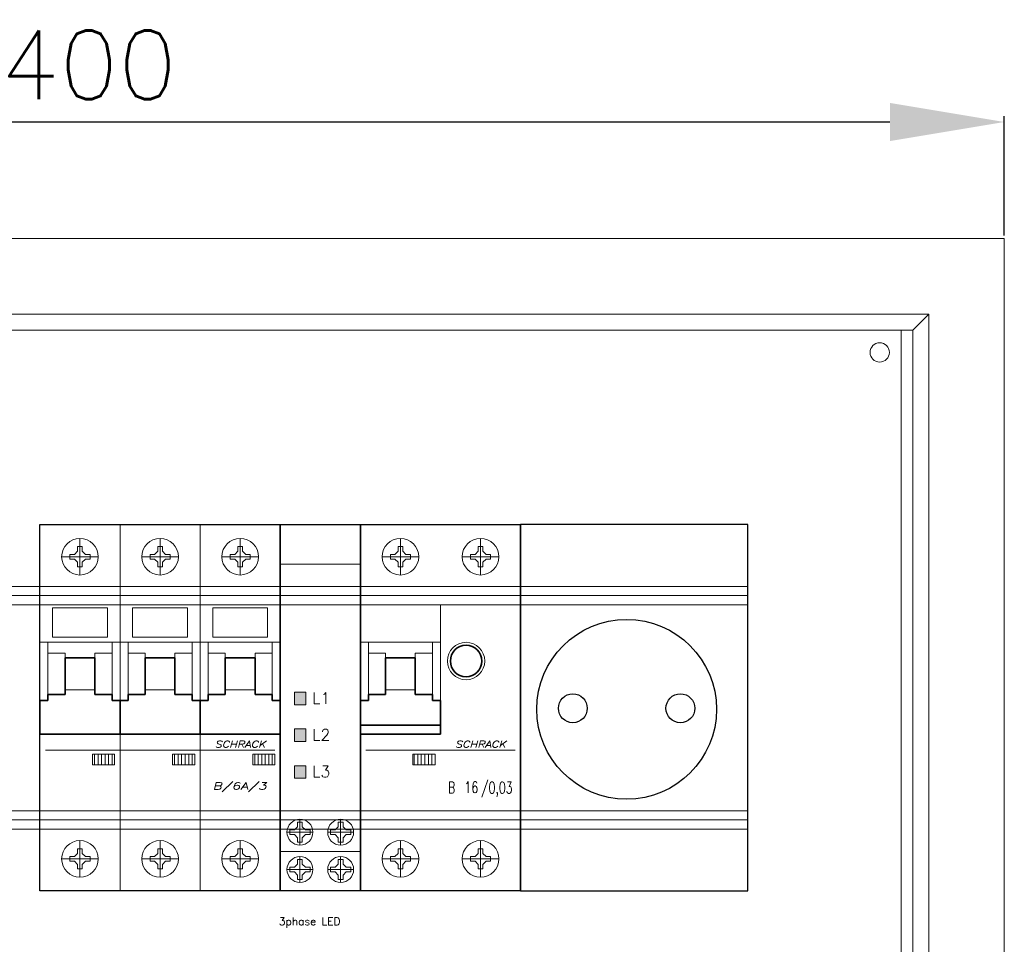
# Model space of a CAD drawing. Extents: x -286 to 6751, y -6190 to 318.
# Tile 6 of 7: x 5866 to 6081, y -4273 to -4071. Entities that reach past the tile are written whole.
import ezdxf
from ezdxf.enums import TextEntityAlignment as Align

# ---------------------------------------------------------------- set-up
doc = ezdxf.new("R2010")
doc.units = 0
doc.layers.get('defpoints').update_dxf_attribs({"color": 8})
for name, color, linetype in [('schrack-additional', 7, 'Continuous'), ('schrack-descr', 7, 'Continuous'), ('schrack-terminal', 7, 'Continuous')]:
    doc.layers.add(name, color=color, linetype=linetype)
for name, color, linetype, lineweight in [('schrack-details', 4, 'Continuous', 5), ('schrack-movparts', 5, 'Continuous', 35), ('schrack-others', 2, 'Continuous', 13), ('schrack-outline', 1, 'Continuous', 25)]:
    doc.layers.add(name, color=color, linetype=linetype, lineweight=lineweight)
doc.styles.add('logo', font='romans.shx', dxfattribs={"oblique": 15, "height": 1.5})
doc.styles.add('OPISMAŁY', font='simplex.shx', dxfattribs={"width": 0.7, "height": 2.5})
doc.styles.get("Standard").update_dxf_attribs({"font": 'romans.shx'})
doc.styles.add('styl', font='romans.shx')
doc.dimstyles.new('ISO-25', dxfattribs={"dimtxt": 2.5, "dimasz": 2.5, "dimexe": 1.25, "dimexo": 0.625, "dimtad": 1, "dimtxsty": 'Standard', "dimcen": 2.5, "dimadec": 0, "dimazin": 0, "dimtfac": 1, "dimtmove": 0, "dimatfit": 3, "dimfxl": 0, "dimarcsym": 0})
pattern_1 = [(90, (69772983.81142011, 70824706.6273988), (-0.79375, 1.665334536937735e-16), [])]

# ---------------------------------------------------------------- blocks, each defined once
blk = doc.blocks.new('c_phase_indic_3_v')
at = {"layer": 'schrack-details'}
h = blk.add_hatch(color=256, dxfattribs=at)
h.dxf.hatch_style = 1
h.set_gradient(color1=(0, 204, 51), color2=(255, 255, 0), tint=1)
h.paths.add_polyline_path([(5.623067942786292, 25.88619144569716), (3.087796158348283, 25.88619144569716), (3.087796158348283, 23.15391919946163), (5.623067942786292, 23.15391919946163)])
h.paths.add_polyline_path([(3.087796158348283, 15.14229370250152), (5.623067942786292, 15.14229370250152), (5.623067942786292, 17.87456594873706), (3.087796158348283, 17.87456594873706)])
h.paths.add_polyline_path([(5.623067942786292, 9.86294045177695), (3.087796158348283, 9.86294045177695), (3.087796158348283, 7.130668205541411), (5.623067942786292, 7.130668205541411)])
for p, q in [((4.305183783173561, -7.508133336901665), (4.305183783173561, -1.842564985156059)), ((13.19481621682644, -7.508133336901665), (13.19481621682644, -1.842564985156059)), ((2.105183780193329, -4.160349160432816), (2.105183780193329, -4.675349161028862)), ((3.101914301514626, -4.160349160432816), (2.105183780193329, -4.160349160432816)), ((3.790183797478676, -3.472079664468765), (3.101914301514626, -4.160349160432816)), ((4.305183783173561, -2.475349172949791), (3.790183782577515, -2.475349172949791)), ((3.790183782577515, -2.475349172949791), (3.790183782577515, -3.472079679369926)), ((4.820183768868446, -2.475349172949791), (4.305183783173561, -2.475349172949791)), ((4.820183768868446, -3.472079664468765), (4.820183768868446, -2.475349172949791)), ((4.820183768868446, -3.472079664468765), (5.508453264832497, -4.160349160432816)), ((6.505183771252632, -4.160349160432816), (5.508453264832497, -4.160349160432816)), ((6.505183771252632, -4.675349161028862), (6.505183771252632, -4.160349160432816)), ((10.99481622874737, -4.160349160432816), (11.9915467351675, -4.160349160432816)), ((10.99481622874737, -4.675349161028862), (10.99481622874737, -4.160349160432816)), ((12.67981623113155, -3.472079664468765), (11.9915467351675, -4.160349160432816)), ((12.67981623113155, -3.472079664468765), (12.67981623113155, -2.475349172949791)), ((12.67981623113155, -2.475349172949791), (13.19481621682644, -2.475349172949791)), ((13.19481621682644, -2.475349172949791), (13.70981621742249, -2.475349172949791)), ((13.70981621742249, -2.475349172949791), (13.70981621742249, -3.472079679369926)), ((13.70981620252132, -3.472079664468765), (14.39808569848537, -4.160349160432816)), ((14.39808569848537, -4.160349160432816), (15.39481621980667, -4.160349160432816)), ((15.39481621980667, -4.160349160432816), (15.39481621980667, -4.675349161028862)), ((1.472399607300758, -4.675349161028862), (7.137967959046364, -4.675349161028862)), ((2.105183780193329, -4.675349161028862), (2.105183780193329, -5.190349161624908)), ((2.105183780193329, -5.190349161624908), (3.101914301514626, -5.190349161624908)), ((3.790183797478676, -5.878618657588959), (3.101914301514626, -5.190349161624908)), ((3.790183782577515, -5.878618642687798), (3.790183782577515, -6.875349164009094)), ((4.820183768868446, -5.878618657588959), (5.508453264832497, -5.190349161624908)), ((4.820183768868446, -6.875349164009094), (4.820183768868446, -5.878618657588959)), ((5.508453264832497, -5.190349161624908), (6.505183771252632, -5.190349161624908)), ((6.505183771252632, -5.190349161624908), (6.505183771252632, -4.675349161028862)), ((16.02760039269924, -4.675349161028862), (10.36203204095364, -4.675349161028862)), ((10.99481622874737, -5.190349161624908), (10.99481622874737, -4.675349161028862)), ((11.9915467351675, -5.190349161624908), (10.99481622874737, -5.190349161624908)), ((12.67981623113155, -5.878618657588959), (11.9915467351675, -5.190349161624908)), ((12.67981623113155, -6.875349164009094), (12.67981623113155, -5.878618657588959)), ((13.70981620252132, -5.878618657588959), (14.39808569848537, -5.190349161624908)), ((13.70981621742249, -5.878618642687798), (13.70981621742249, -6.875349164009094)), ((15.39481621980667, -5.190349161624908), (14.39808569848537, -5.190349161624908)), ((15.39481621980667, -4.675349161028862), (15.39481621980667, -5.190349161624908)), ((3.790183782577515, -6.875349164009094), (4.305183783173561, -6.875349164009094)), ((4.305183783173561, -6.875349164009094), (4.820183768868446, -6.875349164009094)), ((13.19481621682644, -6.875349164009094), (12.67981623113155, -6.875349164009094)), ((13.70981621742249, -6.875349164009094), (13.19481621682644, -6.875349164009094)), ((3.790183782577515, -10.62465088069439), (3.790183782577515, -11.62138138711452)), ((4.305183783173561, -10.62465088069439), (3.790183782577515, -10.62465088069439)), ((4.305183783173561, -15.65743504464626), (4.305183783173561, -9.991866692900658)), ((4.820183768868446, -10.62465088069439), (4.305183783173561, -10.62465088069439)), ((4.820183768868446, -11.62138137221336), (4.820183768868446, -10.62465088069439)), ((12.67981623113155, -10.62465088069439), (13.19481621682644, -10.62465088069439)), ((12.67981623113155, -11.62138137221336), (12.67981623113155, -10.62465088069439)), ((13.19481621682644, -15.65743504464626), (13.19481621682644, -9.991866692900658)), ((13.19481621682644, -10.62465088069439), (13.70981621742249, -10.62465088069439)), ((13.70981621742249, -10.62465088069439), (13.70981621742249, -11.62138138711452)), ((1.472399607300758, -12.82465086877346), (7.137967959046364, -12.82465086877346)), ((3.101914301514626, -12.30965086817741), (2.105183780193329, -12.30965086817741)), ((2.105183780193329, -12.30965086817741), (2.105183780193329, -12.82465086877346)), ((2.105183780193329, -12.82465086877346), (2.105183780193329, -13.33965086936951)), ((3.790183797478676, -11.62138137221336), (3.101914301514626, -12.30965086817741)), ((4.820183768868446, -11.62138137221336), (5.508453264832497, -12.30965086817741)), ((6.505183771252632, -12.30965086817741), (5.508453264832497, -12.30965086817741)), ((6.505183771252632, -12.82465086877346), (6.505183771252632, -12.30965086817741)), ((6.505183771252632, -13.33965086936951), (6.505183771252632, -12.82465086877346)), ((16.02760039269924, -12.82465086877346), (10.36203204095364, -12.82465086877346)), ((10.99481622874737, -12.82465086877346), (10.99481622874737, -12.30965086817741)), ((10.99481622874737, -12.30965086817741), (11.9915467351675, -12.30965086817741)), ((10.99481622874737, -13.33965086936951), (10.99481622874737, -12.82465086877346)), ((12.67981623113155, -11.62138137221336), (11.9915467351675, -12.30965086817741)), ((13.70981620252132, -11.62138137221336), (14.39808569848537, -12.30965086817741)), ((14.39808569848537, -12.30965086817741), (15.39481621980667, -12.30965086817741)), ((15.39481621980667, -12.30965086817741), (15.39481621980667, -12.82465086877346)), ((15.39481621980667, -12.82465086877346), (15.39481621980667, -13.33965086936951)), ((2.105183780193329, -13.33965086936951), (3.101914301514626, -13.33965086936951)), ((3.790183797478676, -14.02792036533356), (3.101914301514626, -13.33965086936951)), ((3.790183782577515, -14.0279203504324), (3.790183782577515, -15.02465087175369)), ((3.790183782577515, -15.02465087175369), (4.305183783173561, -15.02465087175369)), ((4.305183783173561, -15.02465087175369), (4.820183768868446, -15.02465087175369)), ((4.820183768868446, -14.02792036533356), (5.508453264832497, -13.33965086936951)), ((4.820183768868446, -15.02465087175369), (4.820183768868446, -14.02792036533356)), ((5.508453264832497, -13.33965086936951), (6.505183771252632, -13.33965086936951)), ((11.9915467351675, -13.33965086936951), (10.99481622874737, -13.33965086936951)), ((12.67981623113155, -14.02792036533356), (11.9915467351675, -13.33965086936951)), ((12.67981623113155, -15.02465087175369), (12.67981623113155, -14.02792036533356)), ((13.19481621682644, -15.02465087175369), (12.67981623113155, -15.02465087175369)), ((13.70981621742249, -15.02465087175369), (13.19481621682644, -15.02465087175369)), ((13.70981620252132, -14.02792036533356), (14.39808569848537, -13.33965086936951)), ((13.70981621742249, -14.0279203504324), (13.70981621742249, -15.02465087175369)), ((15.39481621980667, -13.33965086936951), (14.39808569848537, -13.33965086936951))]:
    blk.add_line(p, q, dxfattribs=at)
for points in [[(3.087796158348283, 25.88619144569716), (5.623067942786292, 25.88619144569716), (5.623067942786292, 23.15391919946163), (3.087796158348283, 23.15391919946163)], [(3.087796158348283, 17.87456594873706), (5.623067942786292, 17.87456594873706), (5.623067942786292, 15.14229370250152), (3.087796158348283, 15.14229370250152)], [(3.087796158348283, 9.86294045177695), (5.623067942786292, 9.86294045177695), (5.623067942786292, 7.130668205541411), (3.087796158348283, 7.130668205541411)]]:
    blk.add_lwpolyline(points, close=True, dxfattribs=at)
for centre in [(4.305183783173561, -4.675349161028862), (13.19481621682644, -4.675349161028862), (4.305183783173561, -12.82465086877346), (13.19481621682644, -12.82465086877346)]:
    blk.add_circle(centre, 2.832784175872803, dxfattribs=at)
at = {"layer": 'schrack-others'}
for p, q in [((17.49999998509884, 53.88173092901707), (0, 53.88173091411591)), ((0, 45.01828366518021), (17.5, 45.01828366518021)), ((17.5, 0), (0, 0)), ((17.49999998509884, -8.881730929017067), (0, -8.881730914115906))]:
    blk.add_line(p, q, dxfattribs=at)
at = {"layer": 'schrack-outline'}
for p, q in [((0, -17.5), (0, 62.5)), ((0, 62.5), (17.5, 62.5)), ((17.5, 62.5), (17.5, -17.5)), ((17.5, -17.5), (0, -17.5))]:
    blk.add_line(p, q, dxfattribs=at)
at = {"layer": 'schrack-additional', "style": 'styl'}
blk.add_attdef('ADDITIONAL', (-0.2995118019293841, -22.1136393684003), '', height=1.7, dxfattribs=at)
at = {"layer": 'schrack-descr', "style": 'styl'}
blk.add_attdef('DESCRIPTION', (-0.3109682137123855, -24.99538567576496), '', height=1.7, dxfattribs=at)
at = {"layer": 'schrack-details', "char_height": 2.5, "width": 3.728044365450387, "attachment_point": 1}
for s, insert in [('L1', (6.965687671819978, 25.84797757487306)), ('L2', (6.965687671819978, 17.83635207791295)), ('L3', (6.965687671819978, 9.824726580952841))]:
    blk.add_mtext(s, dxfattribs=dict(at, insert=insert))
at = {"layer": 'schrack-terminal', "style": 'styl'}
for tag in ['TERMINAL2', 'TERMINAL']:
    blk.add_attdef(tag, (-0.3323825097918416, -27.61041888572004), '', height=1.7, dxfattribs=at)
blk = doc.blocks.new('c_mccb_3_v')
at = {"layer": 'schrack-details'}
h = blk.add_hatch(dxfattribs=at)
h.set_pattern_fill('ANSI31', color=256, scale=0.25, angle=45, style=0)
h.set_pattern_definition(pattern_1)
h.paths.add_polyline_path([(11.48462606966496, 12.3936420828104), (11.48462606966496, 10.02787838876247), (16.32273769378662, 10.02787838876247), (16.32273769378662, 12.39364209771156)])
h = blk.add_hatch(dxfattribs=at)
h.set_pattern_fill('ANSI31', color=256, scale=0.25, angle=45, style=0)
h.set_pattern_definition([(90, (69773001.31142011, 70824706.6273988), (-0.79375, 1.665334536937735e-16), [])])
h.paths.add_polyline_path([(28.98462606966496, 12.39364209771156), (28.98462606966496, 10.02787838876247), (33.82273769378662, 10.02787838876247), (33.82273769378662, 12.39364209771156)])
h = blk.add_hatch(dxfattribs=at)
h.set_pattern_fill('ANSI31', color=256, scale=0.25, angle=45, style=0)
h.set_pattern_definition([(90, (69773018.81142011, 70824706.6273988), (-0.79375, 1.665334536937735e-16), [])])
h.paths.add_polyline_path([(46.48462605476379, 12.39364209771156), (46.48462608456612, 10.02787838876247), (51.32273769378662, 10.02787837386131), (51.32273769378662, 12.39364211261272)])
for p, q in [((8.75, 59.5), (8.75, 51.5)), ((26.25, 59.5), (26.25, 51.5)), ((43.75, 59.5), (43.75, 51.5)), ((6.550000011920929, 56.01500000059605), (6.550000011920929, 55.5)), ((7.546730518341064, 56.01500000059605), (6.550000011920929, 56.01500000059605)), ((8.235000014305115, 56.7032694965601), (7.546730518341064, 56.01500000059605)), ((8.75, 57.70000000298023), (8.235000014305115, 57.70000000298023)), ((8.235000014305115, 57.70000000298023), (8.235000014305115, 56.7032694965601)), ((9.265000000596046, 57.70000000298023), (8.75, 57.70000000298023)), ((9.265000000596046, 56.70326948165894), (9.265000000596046, 57.70000000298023)), ((9.264999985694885, 56.7032694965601), (9.953269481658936, 56.01500000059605)), ((10.95000000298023, 56.01500000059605), (9.953269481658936, 56.01500000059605)), ((10.95000000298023, 55.5), (10.95000000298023, 56.01500000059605)), ((24.05000001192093, 56.01500000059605), (24.05000001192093, 55.5)), ((25.04673051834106, 56.01500000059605), (24.05000001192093, 56.01500000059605)), ((25.73500001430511, 56.7032694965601), (25.04673051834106, 56.01500000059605)), ((26.25, 57.70000000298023), (25.73500001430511, 57.70000000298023)), ((25.73500001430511, 57.70000000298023), (25.73500001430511, 56.7032694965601)), ((26.76500000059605, 57.70000000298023), (26.25, 57.70000000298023)), ((26.76500000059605, 56.70326948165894), (26.76500000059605, 57.70000000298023)), ((26.76499998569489, 56.7032694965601), (27.45326948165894, 56.01500000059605)), ((28.45000000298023, 56.01500000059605), (27.45326948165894, 56.01500000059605)), ((28.45000000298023, 55.5), (28.45000000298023, 56.01500000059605)), ((42.54673051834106, 56.01500000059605), (41.55000001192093, 56.01500000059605)), ((41.55000001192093, 56.01500000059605), (41.55000001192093, 55.5)), ((43.23500001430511, 56.7032694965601), (42.54673051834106, 56.01500000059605)), ((43.23500001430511, 57.70000000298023), (43.23500001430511, 56.7032694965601)), ((43.75, 57.70000000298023), (43.23500001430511, 57.70000000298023)), ((44.26500000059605, 57.70000000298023), (43.75, 57.70000000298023)), ((44.26500000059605, 56.70326948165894), (44.26500000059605, 57.70000000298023)), ((44.26499998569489, 56.7032694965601), (44.95326948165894, 56.01500000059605)), ((45.95000000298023, 56.01500000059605), (44.95326948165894, 56.01500000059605)), ((45.95000000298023, 55.5), (45.95000000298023, 56.01500000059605)), ((12.75, 55.5), (4.75, 55.5)), ((6.550000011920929, 55.5), (6.550000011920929, 54.98499999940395)), ((6.550000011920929, 54.98499999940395), (7.546730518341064, 54.98499999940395)), ((8.235000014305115, 54.2967305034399), (7.546730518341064, 54.98499999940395)), ((8.235000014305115, 54.2967305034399), (8.235000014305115, 53.30000001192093)), ((9.264999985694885, 54.2967305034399), (9.953269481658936, 54.98499999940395)), ((9.265000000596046, 53.30000001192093), (9.265000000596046, 54.29673051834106)), ((9.953269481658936, 54.98499999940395), (10.95000000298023, 54.98499999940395)), ((10.95000000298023, 54.98499999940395), (10.95000000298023, 55.5)), ((30.25, 55.5), (22.25, 55.5)), ((24.05000001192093, 55.5), (24.05000001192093, 54.98499999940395)), ((24.05000001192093, 54.98499999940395), (25.04673051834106, 54.98499999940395)), ((25.73500001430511, 54.2967305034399), (25.04673051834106, 54.98499999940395)), ((25.73500001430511, 54.2967305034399), (25.73500001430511, 53.30000001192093)), ((26.76499998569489, 54.2967305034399), (27.45326948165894, 54.98499999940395)), ((26.76500000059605, 53.30000001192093), (26.76500000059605, 54.29673051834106)), ((27.45326948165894, 54.98499999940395), (28.45000000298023, 54.98499999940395)), ((28.45000000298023, 54.98499999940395), (28.45000000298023, 55.5)), ((47.75, 55.5), (39.75, 55.5)), ((41.55000001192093, 55.5), (41.55000001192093, 54.98499999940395)), ((41.55000001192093, 54.98499999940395), (42.54673051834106, 54.98499999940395)), ((43.23500001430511, 54.2967305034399), (42.54673051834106, 54.98499999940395)), ((43.23500001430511, 54.2967305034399), (43.23500001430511, 53.30000001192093)), ((44.26499998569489, 54.2967305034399), (44.95326948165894, 54.98499999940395)), ((44.26500000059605, 53.30000001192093), (44.26500000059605, 54.29673051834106)), ((44.95326948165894, 54.98499999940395), (45.95000000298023, 54.98499999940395)), ((45.95000000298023, 54.98499999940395), (45.95000000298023, 55.5)), ((8.235000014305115, 53.30000001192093), (8.75, 53.30000001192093)), ((8.75, 53.30000001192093), (9.265000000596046, 53.30000001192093)), ((25.73500001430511, 53.30000001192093), (26.25, 53.30000001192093)), ((26.25, 53.30000001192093), (26.76500000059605, 53.30000001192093)), ((43.23500001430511, 53.30000001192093), (43.75, 53.30000001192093)), ((43.75, 53.30000001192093), (44.26500000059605, 53.30000001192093)), ((0, 45.01828366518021), (17.5, 45.01828366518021)), ((2.75, 44.29999999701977), (2.75, 37.92648585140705)), ((2.75, 44.29999999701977), (14.75, 44.29999999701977)), ((14.75, 44.29999999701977), (14.75, 37.92648585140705)), ((17.5, 45.01828366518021), (35, 45.01828366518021)), ((20.25, 44.29999999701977), (20.25, 37.92648585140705)), ((20.25, 44.29999999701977), (32.25, 44.29999999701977)), ((32.25, 44.29999999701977), (32.25, 37.92648585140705)), ((35, 45.01828366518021), (52.5, 45.01828366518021)), ((37.75, 44.29999999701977), (49.75, 44.29999999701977)), ((37.75, 44.29999999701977), (37.75, 37.92648585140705)), ((49.75, 44.29999999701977), (49.75, 37.92648585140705)), ((1.490116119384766e-08, 36.79999999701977), (17.5, 36.79999999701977)), ((1.75, 36.79999999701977), (1.75, 25.43993033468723)), ((2.75, 37.92648585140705), (14.75, 37.92648585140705)), ((15.75, 36.79999999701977), (15.75, 25.43993033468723)), ((17.50000001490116, 36.79999999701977), (35, 36.79999999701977)), ((19.25, 36.79999999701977), (19.25, 25.43993033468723)), ((20.25, 37.92648585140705), (32.25, 37.92648585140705)), ((33.25, 36.79999999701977), (33.25, 25.43993033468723)), ((35.00000001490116, 36.79999999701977), (52.5, 36.79999999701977)), ((36.75, 36.79999999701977), (36.75, 25.43993033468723)), ((37.75, 37.92648585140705), (49.75, 37.92648585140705)), ((50.75, 36.79999999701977), (50.75, 25.43993033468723)), ((5.5, 34.43993033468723), (1.75, 34.43993033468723)), ((5.5, 33.43993033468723), (5.5, 34.43993033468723)), ((12, 34.43993033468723), (15.75, 34.43993033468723)), ((12, 33.43993033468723), (12, 34.43993033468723)), ((23, 34.43993033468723), (19.25, 34.43993033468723)), ((23, 33.43993033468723), (23, 34.43993033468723)), ((29.5, 34.43993033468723), (33.25, 34.43993033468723)), ((29.5, 33.43993033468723), (29.5, 34.43993033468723)), ((40.5, 34.43993033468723), (36.75, 34.43993033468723)), ((40.5, 33.43993033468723), (40.5, 34.43993033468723)), ((47, 33.43993033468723), (47, 34.43993033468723)), ((47, 34.43993033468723), (50.75, 34.43993033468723)), ((5.5, 26.43993033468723), (12, 26.43993033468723)), ((23, 26.43993033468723), (29.5, 26.43993033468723)), ((40.5, 26.43993033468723), (47, 26.43993033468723)), ((1.194631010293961, 13.21803447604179), (51.30536898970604, 13.21803447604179)), ((17.5, 0), (0, 0)), ((35, 0), (17.5, 0)), ((52.5, 0), (35, 0)), ((8.235000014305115, -9.296730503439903), (8.235000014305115, -8.300000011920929)), ((8.235000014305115, -8.300000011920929), (8.75, -8.300000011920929)), ((8.75, -14.5), (8.75, -6.5)), ((8.75, -8.300000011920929), (9.265000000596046, -8.300000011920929)), ((9.265000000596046, -8.300000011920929), (9.265000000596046, -9.296730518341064)), ((25.73500001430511, -9.296730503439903), (25.73500001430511, -8.300000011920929)), ((25.73500001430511, -8.300000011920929), (26.25, -8.300000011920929)), ((26.25, -14.5), (26.25, -6.5)), ((26.25, -8.300000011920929), (26.76500000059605, -8.300000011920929)), ((26.76500000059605, -8.300000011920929), (26.76500000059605, -9.296730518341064)), ((43.23500001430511, -8.300000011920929), (43.75, -8.300000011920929)), ((43.23500001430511, -9.296730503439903), (43.23500001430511, -8.300000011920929)), ((43.75, -14.5), (43.75, -6.5)), ((43.75, -8.300000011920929), (44.26500000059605, -8.300000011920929)), ((44.26500000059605, -8.300000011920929), (44.26500000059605, -9.296730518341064)), ((12.75, -10.5), (4.75, -10.5)), ((6.550000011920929, -9.984999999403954), (7.546730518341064, -9.984999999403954)), ((6.550000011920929, -10.5), (6.550000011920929, -9.984999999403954)), ((6.550000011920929, -11.01500000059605), (6.550000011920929, -10.5)), ((8.235000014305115, -9.296730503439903), (7.546730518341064, -9.984999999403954)), ((9.264999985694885, -9.296730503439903), (9.953269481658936, -9.984999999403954)), ((9.953269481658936, -9.984999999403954), (10.95000000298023, -9.984999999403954)), ((10.95000000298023, -9.984999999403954), (10.95000000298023, -10.5)), ((10.95000000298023, -10.5), (10.95000000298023, -11.01500000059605)), ((30.25, -10.5), (22.25, -10.5)), ((24.05000001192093, -9.984999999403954), (25.04673051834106, -9.984999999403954)), ((24.05000001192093, -10.5), (24.05000001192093, -9.984999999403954)), ((24.05000001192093, -11.01500000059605), (24.05000001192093, -10.5)), ((25.73500001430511, -9.296730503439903), (25.04673051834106, -9.984999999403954)), ((26.76499998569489, -9.296730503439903), (27.45326948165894, -9.984999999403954)), ((27.45326948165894, -9.984999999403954), (28.45000000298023, -9.984999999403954)), ((28.45000000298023, -9.984999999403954), (28.45000000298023, -10.5)), ((28.45000000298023, -10.5), (28.45000000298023, -11.01500000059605)), ((47.75, -10.5), (39.75, -10.5)), ((41.55000001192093, -10.5), (41.55000001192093, -9.984999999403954)), ((41.55000001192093, -9.984999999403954), (42.54673051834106, -9.984999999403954)), ((41.55000001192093, -11.01500000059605), (41.55000001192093, -10.5)), ((43.23500001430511, -9.296730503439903), (42.54673051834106, -9.984999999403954)), ((44.26499998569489, -9.296730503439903), (44.95326948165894, -9.984999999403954)), ((44.95326948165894, -9.984999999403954), (45.95000000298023, -9.984999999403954)), ((45.95000000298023, -9.984999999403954), (45.95000000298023, -10.5)), ((45.95000000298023, -10.5), (45.95000000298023, -11.01500000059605)), ((7.546730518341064, -11.01500000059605), (6.550000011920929, -11.01500000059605)), ((8.235000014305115, -11.7032694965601), (7.546730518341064, -11.01500000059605)), ((8.235000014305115, -12.70000000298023), (8.235000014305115, -11.7032694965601)), ((8.75, -12.70000000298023), (8.235000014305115, -12.70000000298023)), ((9.265000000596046, -12.70000000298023), (8.75, -12.70000000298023)), ((9.264999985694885, -11.7032694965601), (9.953269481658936, -11.01500000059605)), ((9.265000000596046, -11.70326948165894), (9.265000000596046, -12.70000000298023)), ((10.95000000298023, -11.01500000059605), (9.953269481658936, -11.01500000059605)), ((25.04673051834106, -11.01500000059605), (24.05000001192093, -11.01500000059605)), ((25.73500001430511, -11.7032694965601), (25.04673051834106, -11.01500000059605)), ((25.73500001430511, -12.70000000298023), (25.73500001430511, -11.7032694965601)), ((26.25, -12.70000000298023), (25.73500001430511, -12.70000000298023)), ((26.76500000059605, -12.70000000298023), (26.25, -12.70000000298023)), ((26.76499998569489, -11.7032694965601), (27.45326948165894, -11.01500000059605)), ((26.76500000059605, -11.70326948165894), (26.76500000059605, -12.70000000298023)), ((28.45000000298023, -11.01500000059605), (27.45326948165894, -11.01500000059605)), ((42.54673051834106, -11.01500000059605), (41.55000001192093, -11.01500000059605)), ((43.23500001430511, -11.7032694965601), (42.54673051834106, -11.01500000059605)), ((43.23500001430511, -12.70000000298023), (43.23500001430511, -11.7032694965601)), ((43.75, -12.70000000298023), (43.23500001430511, -12.70000000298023)), ((44.26500000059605, -12.70000000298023), (43.75, -12.70000000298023)), ((44.26499998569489, -11.7032694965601), (44.95326948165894, -11.01500000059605)), ((44.26500000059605, -11.70326948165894), (44.26500000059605, -12.70000000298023)), ((45.95000000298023, -11.01500000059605), (44.95326948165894, -11.01500000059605))]:
    blk.add_line(p, q, dxfattribs=at)
for points in [[(11.48462606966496, 12.39364209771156), (16.32273769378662, 12.39364209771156), (16.32273769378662, 10.02787838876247), (11.48462606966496, 10.02787838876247)], [(28.98462606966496, 12.39364209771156), (33.82273769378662, 12.39364209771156), (33.82273769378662, 10.02787838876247), (28.98462606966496, 10.02787838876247)], [(46.48462606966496, 12.39364209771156), (51.32273769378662, 12.39364209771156), (51.32273769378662, 10.02787838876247), (46.48462606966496, 10.02787838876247)]]:
    blk.add_lwpolyline(points, close=True, dxfattribs=at)
for centre in [(8.75, 55.5), (26.25, 55.5), (43.75, 55.5), (8.75, -10.5), (26.25, -10.5), (43.75, -10.5)]:
    blk.add_circle(centre, 4, dxfattribs=at)
at = {"layer": 'schrack-movparts'}
for p, q in [((5.5, 33.43993033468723), (12, 33.43993033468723)), ((5.5, 33.43993033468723), (5.5, 26.43993033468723)), ((12, 33.43993033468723), (12, 26.43993033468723)), ((23, 33.43993033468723), (29.5, 33.43993033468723)), ((23, 33.43993033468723), (23, 26.43993033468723)), ((29.5, 33.43993033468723), (29.5, 26.43993033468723)), ((40.5, 33.43993033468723), (40.5, 26.43993033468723)), ((40.5, 33.43993033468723), (47, 33.43993033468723)), ((47, 33.43993033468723), (47, 26.43993033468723)), ((5.5, 26.43993033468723), (5.5, 25.43993033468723)), ((12, 26.43993033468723), (12, 25.43993033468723)), ((23, 26.43993033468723), (23, 25.43993033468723)), ((29.5, 26.43993033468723), (29.5, 25.43993033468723)), ((40.5, 26.43993033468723), (40.5, 25.43993033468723)), ((47, 26.43993033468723), (47, 25.43993033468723)), ((0, 24.10839594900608), (0, 16.7580202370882)), ((1.75, 24.10839594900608), (0, 24.10839594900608)), ((1.75, 24.10839594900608), (1.75, 25.43993033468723)), ((5.5, 25.43993033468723), (1.75, 25.43993033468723)), ((12, 25.43993033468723), (15.75, 25.43993033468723)), ((15.75, 24.10839594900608), (15.75, 25.43993033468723)), ((15.75, 24.10839594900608), (17.5, 24.10839594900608)), ((17.5, 24.10839594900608), (17.5, 16.7580202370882)), ((17.5, 24.10839594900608), (17.5, 16.7580202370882)), ((19.25, 24.10839594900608), (17.5, 24.10839594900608)), ((19.25, 24.10839594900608), (19.25, 25.43993033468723)), ((23, 25.43993033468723), (19.25, 25.43993033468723)), ((29.5, 25.43993033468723), (33.25, 25.43993033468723)), ((33.25, 24.10839594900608), (33.25, 25.43993033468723)), ((33.25, 24.10839594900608), (35, 24.10839594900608)), ((35, 24.10839594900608), (35, 16.7580202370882)), ((36.75, 24.10839594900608), (35, 24.10839594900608)), ((35, 24.10839594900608), (35, 16.7580202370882)), ((40.5, 25.43993033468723), (36.75, 25.43993033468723)), ((36.75, 24.10839594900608), (36.75, 25.43993033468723)), ((47, 25.43993033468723), (50.75, 25.43993033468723)), ((50.75, 24.10839594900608), (50.75, 25.43993033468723)), ((50.75, 24.10839594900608), (52.5, 24.10839594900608)), ((52.5, 24.10839594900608), (52.5, 16.7580202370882)), ((0, 16.7580202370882), (17.5, 16.7580202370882)), ((17.5, 16.7580202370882), (35, 16.7580202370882)), ((35, 16.7580202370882), (52.5, 16.7580202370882))]:
    blk.add_line(p, q, dxfattribs=at)
at = {"layer": 'schrack-others'}
for p, q in [((17.5, -17.5), (17.5, 62.5)), ((17.5, 62.5), (17.5, -17.5)), ((35, 62.5), (35, -17.5))]:
    blk.add_line(p, q, dxfattribs=at)
at = {"layer": 'schrack-outline'}
for p, q in [((0, 62.5), (17.5, 62.5)), ((0, -17.5), (0, 62.5)), ((17.5, 62.5), (35, 62.5)), ((35, 62.5), (52.5, 62.5)), ((52.5, 62.5), (52.5, -17.5)), ((17.5, -17.5), (0, -17.5)), ((35, -17.5), (17.5, -17.5)), ((52.5, -17.5), (35, -17.5))]:
    blk.add_line(p, q, dxfattribs=at)
at = {"layer": 'schrack-additional', "style": 'styl'}
blk.add_attdef('ADDITIONAL', (-0.2074369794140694, -22.09602097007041), '', height=1.7, dxfattribs=at)
at = {"layer": 'schrack-descr', "color": 2, "style": 'logo', "oblique": 15, "width": 0.845674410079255}
blk.add_attdef('DESCRIPTION', text='', height=1.5, dxfattribs=at).set_placement((37.71969602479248, 4.655727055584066), (49.55913776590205, 4.655727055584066), align=Align.FIT)
at = {"layer": 'schrack-others', "style": 'logo', "oblique": 15, "width": 1.2}
blk.add_text('SCHRACK', height=1.5, dxfattribs=at).set_placement((43.75, 13.79999999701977), align=Align.CENTER)
at = {"layer": 'schrack-terminal', "style": 'styl'}
for tag in ['TERMINAL2', 'TERMINAL']:
    blk.add_attdef(tag, (-0.2937091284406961, -24.72351030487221), '', height=1.7, dxfattribs=at)
blk = doc.blocks.new('OPISMAŁYPODWÓJNY')
at = {"layer": 'schrack-others', "style": 'OPISMAŁY', "width": 0.7}
for tag, p in [('CHARAKTERYSTYKA', (0.7609081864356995, 0.4370273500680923)), ('PRĄDZNAMIONOWY', (4.344623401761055, 0.5067780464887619)), ('BIEGUN', (7.949296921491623, 0.4116670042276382))]:
    blk.add_attdef(tag, p, '', height=2.5, dxfattribs=at)
blk = doc.blocks.new('BU618516')
at = {"layer": 'schrack-details'}
h = blk.add_hatch(dxfattribs=at)
h.set_pattern_fill('ANSI31', color=256, scale=0.25, angle=45, style=0)
h.set_pattern_definition(pattern_1)
h.paths.add_polyline_path([(11.48462606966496, 10.02787838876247), (16.32273769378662, 10.02787838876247), (16.32273769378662, 12.39364209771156), (11.48462606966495, 12.39364209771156)])
for p, q in [((8.75, 59.5), (8.75, 51.5)), ((26.25, 59.5), (26.25, 51.5)), ((6.550000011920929, 56.01500000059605), (6.550000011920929, 55.5)), ((7.546730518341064, 56.01500000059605), (6.550000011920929, 56.01500000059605)), ((8.235000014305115, 56.7032694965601), (7.546730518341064, 56.01500000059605)), ((8.75, 57.70000000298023), (8.235000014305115, 57.70000000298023)), ((8.235000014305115, 57.70000000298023), (8.235000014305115, 56.7032694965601)), ((9.265000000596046, 57.70000000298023), (8.75, 57.70000000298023)), ((9.265000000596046, 56.70326948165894), (9.265000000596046, 57.70000000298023)), ((9.264999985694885, 56.7032694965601), (9.953269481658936, 56.01500000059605)), ((10.95000000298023, 56.01500000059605), (9.953269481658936, 56.01500000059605)), ((10.95000000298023, 55.5), (10.95000000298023, 56.01500000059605)), ((24.05000001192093, 56.01500000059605), (24.05000001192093, 55.5)), ((25.04673051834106, 56.01500000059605), (24.05000001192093, 56.01500000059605)), ((25.73500001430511, 56.7032694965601), (25.04673051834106, 56.01500000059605)), ((26.25, 57.70000000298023), (25.73500001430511, 57.70000000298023)), ((25.73500001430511, 57.70000000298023), (25.73500001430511, 56.7032694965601)), ((26.76500000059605, 57.70000000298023), (26.25, 57.70000000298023)), ((26.76500000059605, 56.70326948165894), (26.76500000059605, 57.70000000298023)), ((26.76499998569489, 56.7032694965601), (27.45326948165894, 56.01500000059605)), ((28.45000000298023, 56.01500000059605), (27.45326948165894, 56.01500000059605)), ((28.45000000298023, 55.5), (28.45000000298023, 56.01500000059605)), ((12.75, 55.5), (4.75, 55.5)), ((6.550000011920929, 55.5), (6.550000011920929, 54.98499999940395)), ((6.550000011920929, 54.98499999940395), (7.546730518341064, 54.98499999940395)), ((8.235000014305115, 54.2967305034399), (7.546730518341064, 54.98499999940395)), ((8.235000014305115, 54.2967305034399), (8.235000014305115, 53.30000001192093)), ((9.264999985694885, 54.2967305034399), (9.953269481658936, 54.98499999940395)), ((9.265000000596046, 53.30000001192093), (9.265000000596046, 54.29673051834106)), ((9.953269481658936, 54.98499999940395), (10.95000000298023, 54.98499999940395)), ((10.95000000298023, 54.98499999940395), (10.95000000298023, 55.5)), ((30.25, 55.5), (22.25, 55.5)), ((24.05000001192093, 55.5), (24.05000001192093, 54.98499999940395)), ((24.05000001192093, 54.98499999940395), (25.04673051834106, 54.98499999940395)), ((25.73500001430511, 54.2967305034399), (25.04673051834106, 54.98499999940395)), ((25.73500001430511, 54.2967305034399), (25.73500001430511, 53.30000001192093)), ((26.76499998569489, 54.2967305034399), (27.45326948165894, 54.98499999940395)), ((26.76500000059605, 53.30000001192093), (26.76500000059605, 54.29673051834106)), ((27.45326948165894, 54.98499999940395), (28.45000000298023, 54.98499999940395)), ((28.45000000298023, 54.98499999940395), (28.45000000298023, 55.5)), ((8.235000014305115, 53.30000001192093), (8.75, 53.30000001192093)), ((8.75, 53.30000001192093), (9.265000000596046, 53.30000001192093)), ((25.73500001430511, 53.30000001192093), (26.25, 53.30000001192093)), ((26.25, 53.30000001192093), (26.76500000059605, 53.30000001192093)), ((0, 45.01828366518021), (17.5, 45.01828366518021)), ((17.5, 45.01828366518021), (35, 45.01828366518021)), ((1.490116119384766e-08, 36.79999999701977), (17.5, 36.79999999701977)), ((1.75, 36.79999999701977), (1.75, 25.43993033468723)), ((15.75, 36.79999999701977), (15.75, 25.43993033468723)), ((5.5, 34.43993033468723), (1.75, 34.43993033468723)), ((5.5, 33.43993033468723), (5.5, 34.43993033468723)), ((12, 34.43993033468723), (15.75, 34.43993033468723)), ((12, 33.43993033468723), (12, 34.43993033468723)), ((5.5, 26.43993033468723), (12, 26.43993033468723)), ((1.194631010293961, 13.21803447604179), (33.82273769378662, 13.21803447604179)), ((17.5, 0), (0, 0)), ((35, 0), (17.5, 0)), ((8.235000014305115, -9.296730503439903), (8.235000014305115, -8.300000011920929)), ((8.235000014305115, -8.300000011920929), (8.75, -8.300000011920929)), ((8.75, -14.5), (8.75, -6.5)), ((8.75, -8.300000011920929), (9.265000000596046, -8.300000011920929)), ((9.265000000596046, -8.300000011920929), (9.265000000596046, -9.296730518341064)), ((25.73500001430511, -9.296730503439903), (25.73500001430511, -8.300000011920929)), ((25.73500001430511, -8.300000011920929), (26.25, -8.300000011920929)), ((26.25, -14.5), (26.25, -6.5)), ((26.25, -8.300000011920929), (26.76500000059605, -8.300000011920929)), ((26.76500000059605, -8.300000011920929), (26.76500000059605, -9.296730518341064)), ((12.75, -10.5), (4.75, -10.5)), ((6.550000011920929, -9.984999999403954), (7.546730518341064, -9.984999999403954)), ((6.550000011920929, -10.5), (6.550000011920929, -9.984999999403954)), ((6.550000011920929, -11.01500000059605), (6.550000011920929, -10.5)), ((8.235000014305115, -9.296730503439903), (7.546730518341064, -9.984999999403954)), ((9.264999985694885, -9.296730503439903), (9.953269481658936, -9.984999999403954)), ((9.953269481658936, -9.984999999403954), (10.95000000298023, -9.984999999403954)), ((10.95000000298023, -9.984999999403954), (10.95000000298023, -10.5)), ((10.95000000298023, -10.5), (10.95000000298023, -11.01500000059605)), ((30.25, -10.5), (22.25, -10.5)), ((24.05000001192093, -9.984999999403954), (25.04673051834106, -9.984999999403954)), ((24.05000001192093, -10.5), (24.05000001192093, -9.984999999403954)), ((24.05000001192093, -11.01500000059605), (24.05000001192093, -10.5)), ((25.73500001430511, -9.296730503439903), (25.04673051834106, -9.984999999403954)), ((26.76499998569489, -9.296730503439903), (27.45326948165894, -9.984999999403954)), ((27.45326948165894, -9.984999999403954), (28.45000000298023, -9.984999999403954)), ((28.45000000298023, -9.984999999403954), (28.45000000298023, -10.5)), ((28.45000000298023, -10.5), (28.45000000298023, -11.01500000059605)), ((7.546730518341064, -11.01500000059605), (6.550000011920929, -11.01500000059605)), ((8.235000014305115, -11.7032694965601), (7.546730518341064, -11.01500000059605)), ((8.235000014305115, -12.70000000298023), (8.235000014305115, -11.7032694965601)), ((8.75, -12.70000000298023), (8.235000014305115, -12.70000000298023)), ((9.265000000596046, -12.70000000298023), (8.75, -12.70000000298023)), ((9.264999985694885, -11.7032694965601), (9.953269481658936, -11.01500000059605)), ((9.265000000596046, -11.70326948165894), (9.265000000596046, -12.70000000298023)), ((10.95000000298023, -11.01500000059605), (9.953269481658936, -11.01500000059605)), ((25.04673051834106, -11.01500000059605), (24.05000001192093, -11.01500000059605)), ((25.73500001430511, -11.7032694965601), (25.04673051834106, -11.01500000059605)), ((25.73500001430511, -12.70000000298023), (25.73500001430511, -11.7032694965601)), ((26.25, -12.70000000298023), (25.73500001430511, -12.70000000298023)), ((26.76500000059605, -12.70000000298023), (26.25, -12.70000000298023)), ((26.76499998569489, -11.7032694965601), (27.45326948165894, -11.01500000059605)), ((26.76500000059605, -11.70326948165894), (26.76500000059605, -12.70000000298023)), ((28.45000000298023, -11.01500000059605), (27.45326948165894, -11.01500000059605))]:
    blk.add_line(p, q, dxfattribs=at)
blk.add_lwpolyline([(11.48462606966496, 12.39364209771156), (16.32273769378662, 12.39364209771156), (16.32273769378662, 10.02787838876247), (11.48462606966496, 10.02787838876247)], close=True, dxfattribs=at)
for centre, radius in [((8.75, 55.5), 4), ((26.25, 55.5), 4), ((23.09328933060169, 32.71475048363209), 4.085249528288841), ((8.75, -10.5), 4), ((26.25, -10.5), 4)]:
    blk.add_circle(centre, radius, dxfattribs=at)
at = {"layer": 'schrack-movparts'}
for p, q in [((5.5, 33.43993033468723), (12, 33.43993033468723)), ((5.5, 33.43993033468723), (5.5, 26.43993033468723)), ((12, 33.43993033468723), (12, 26.43993033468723)), ((5.5, 26.43993033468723), (5.5, 25.43993033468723)), ((12, 26.43993033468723), (12, 25.43993033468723)), ((0, 24.10839594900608), (0, 16.7580202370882)), ((1.75, 24.10839594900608), (0, 24.10839594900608)), ((1.75, 24.10839594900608), (1.75, 25.43993033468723)), ((5.5, 25.43993033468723), (1.75, 25.43993033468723)), ((12, 25.43993033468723), (15.75, 25.43993033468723)), ((15.75, 24.10839594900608), (15.75, 25.43993033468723)), ((15.75, 24.10839594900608), (17.5, 24.10839594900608)), ((17.5, 24.10839594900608), (17.5, 16.7580202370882)), ((17.5, 24.10839594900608), (17.5, 16.7580202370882)), ((0, 18.70915244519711), (17.5, 18.70915244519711)), ((0, 16.7580202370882), (17.5, 16.7580202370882))]:
    blk.add_line(p, q, dxfattribs=at)
blk.add_circle((23.09328933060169, 32.71475048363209), 3.434440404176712, dxfattribs=at)
at = {"layer": 'schrack-others'}
blk.add_line((17.5, 45.01828365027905), (17.5, 16.7580202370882), dxfattribs=at)
at = {"layer": 'schrack-outline'}
for p, q in [((0, 62.5), (17.5, 62.5)), ((0, -17.5), (0, 62.5)), ((17.5, 62.5), (35, 62.5)), ((35, -17.5), (35, 62.5)), ((35, 62.5), (35, -17.5)), ((17.5, -17.5), (0, -17.5)), ((35, -17.5), (17.5, -17.5))]:
    blk.add_line(p, q, dxfattribs=at)
at = {"layer": 'schrack-others'}
blk.add_blockref('OPISMAŁYPODWÓJNY', (18.40698359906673, 3.387159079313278), dxfattribs=at).add_auto_attribs({'BIEGUN': '/0,03', 'CHARAKTERYSTYKA': 'B', 'PRĄDZNAMIONOWY': '16'})
at = {"layer": 'schrack-others', "style": 'logo', "oblique": 15, "width": 1.2}
blk.add_text('SCHRACK', height=1.5, dxfattribs=at).set_placement((26.25, 13.79999999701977), align=Align.CENTER)
blk = doc.blocks.new('*D88')
at = {"color": 0, "lineweight": -2, "transparency": 16777216}
for p, q in [((5680.915840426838, -4117.910030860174), (5680.915840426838, -4091.842676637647)), ((6080.915840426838, -4117.910030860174), (6080.915840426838, -4091.842676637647)), ((5705.915840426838, -4093.092676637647), (6055.915840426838, -4093.092676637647))]:
    blk.add_line(p, q, dxfattribs=at)
at = {"color": 0, "transparency": 16777216}
for points in [[(5705.915840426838, -4088.92600997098), (5705.915840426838, -4097.259343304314), (5680.915840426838, -4093.092676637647)], [(6055.915840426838, -4088.92600997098), (6055.915840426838, -4097.259343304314), (6080.915840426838, -4093.092676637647)]]:
    blk.add_solid(points, dxfattribs=at)
at = {"layer": 'defpoints', "color": 0, "transparency": 16777216}
for p in [(6080.915840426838, -4093.092676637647), (5680.915840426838, -4118.535030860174), (6080.915840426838, -4118.535030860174)]:
    blk.add_point(p, dxfattribs=at)
at = {"color": 0, "transparency": 16777216, "insert": (5880.915840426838, -4080.592676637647), "char_height": 15, "attachment_point": 5}
blk.add_mtext('400', dxfattribs=at)

msp = doc.modelspace()

# ---------------------------------------------------------------- linework, layer by layer
at = {"color": 3}
msp.add_lwpolyline([(5975.250688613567, -4261.035030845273), (6024.915840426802, -4261.035030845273), (6024.915840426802, -4181.035030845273), (5975.250688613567, -4181.035030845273)], close=True, dxfattribs=at)
for centre, radius in [((5998.410561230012, -4221.357058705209), 19.63691341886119), ((5986.659666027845, -4221.143523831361), 3.154148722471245), ((6010.161456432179, -4221.143523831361), 3.154148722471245)]:
    msp.add_circle(centre, radius, dxfattribs=at)
at = {"layer": 'schrack-details'}
for p, q in [((5736.915840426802, -4194.535030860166), (6024.915840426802, -4194.535030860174)), ((5736.915840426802, -4196.535030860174), (6024.915840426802, -4196.535030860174)), ((5736.915840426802, -4245.535030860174), (6024.915840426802, -4245.535030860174)), ((5736.915840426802, -4247.535030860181), (6024.915840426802, -4247.535030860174))]:
    msp.add_line(p, q, dxfattribs=at)
for points in [[(6058.415840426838, -4823.535030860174), (6058.415840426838, -4138.535030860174), (5703.415840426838, -4138.535030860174), (5703.415840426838, -4823.535030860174)], [(5736.915840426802, -4243.535030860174), (6024.915840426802, -4243.535030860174), (6024.915840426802, -4198.535030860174), (5736.915840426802, -4198.535030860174)]]:
    msp.add_lwpolyline(points, close=True, dxfattribs=at)
msp.add_circle((6053.694363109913, -4143.417481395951), 2.111555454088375, dxfattribs=at)
at = {"layer": 'schrack-others'}
for p, q in [((6080.915840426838, -4118.535030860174), (5680.915840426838, -4118.535030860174)), ((6080.915840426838, -4848.535030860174), (6080.915840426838, -4118.535030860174)), ((6064.415840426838, -4135.035030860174), (5697.415840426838, -4135.035030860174)), ((6060.915840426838, -4138.535030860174), (6064.415840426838, -4135.035030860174)), ((6064.415840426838, -4832.035030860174), (6064.415840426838, -4135.035030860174)), ((5700.915840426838, -4138.535030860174), (6060.915840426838, -4138.535030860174)), ((6060.915840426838, -4138.535030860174), (6060.915840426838, -4828.535030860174))]:
    msp.add_line(p, q, dxfattribs=at)

# ---------------------------------------------------------------- block references
ref = msp.add_blockref('c_mccb_3_v', (5870.250688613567, -4243.535030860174))
ref.add_attrib('DESCRIPTION', 'B/6A/3', dxfattribs={"layer": 'schrack-descr', "color": 2, "height": 1.5, "style": 'logo', "oblique": 15, "width": 1.381268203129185}).set_placement((5907.97038463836, -4238.87930380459), (5919.809826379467, -4238.87930380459), align=Align.FIT)
ref = msp.add_blockref('c_phase_indic_3_v', (5922.750688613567, -4243.535030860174))
ref.add_attrib('DESCRIPTION', '3phase LED', (5922.439720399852, -4268.530416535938), dxfattribs={"layer": 'schrack-descr', "height": 1.7, "style": 'styl'})
msp.add_blockref('BU618516', (5940.250688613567, -4243.535030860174))

# ---------------------------------------------------------------- dimensions: what is measured, and where the dimension line sits
dim = msp.add_aligned_dim(p1=(5680.915840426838, -4118.535030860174), p2=(6080.915840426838, -4118.535030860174), distance=25.442354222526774, dimstyle='ISO-25', override={"dimtxt": 15, "dimasz": 25, "dimgap": 5})
dim.commit()
dim.dimension.update_dxf_attribs({"geometry": '*D88', "text_midpoint": (5880.915840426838, -4080.592676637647)})

doc.saveas('drawing.dxf')
